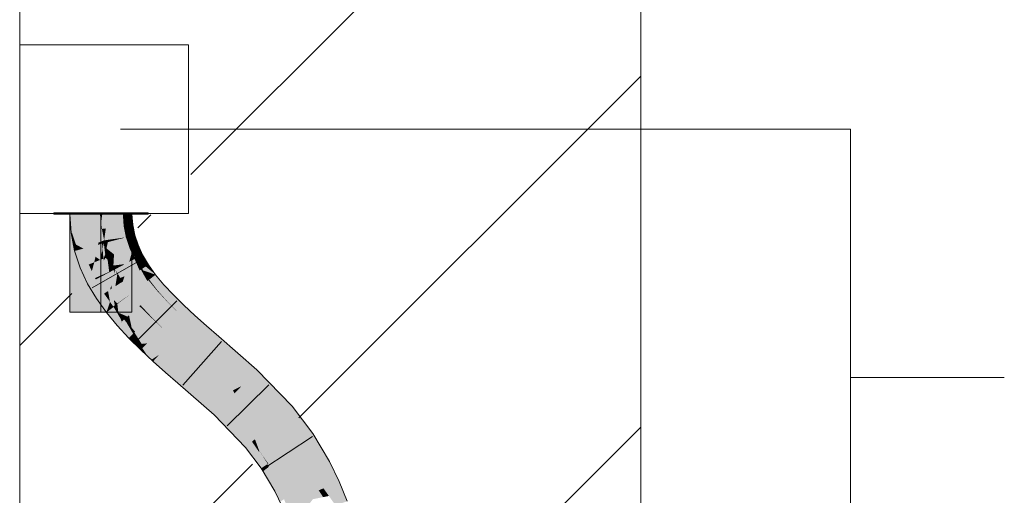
# Model space of a CAD drawing. Extents: x -620 to 300, y 62 to 1107.
# Tile 236 of 256: x 255.06 to 259.03, y 774.76 to 776.68. Entities that reach past the tile are written whole.
import ezdxf
from ezdxf.lldxf.tags import DXFTag

# ---------------------------------------------------------------- set-up
doc = ezdxf.new("R2010")
doc.units = 0
doc.layers.get('0').update_dxf_attribs({"lineweight": 35})
for name, color, linetype, lineweight, true_color in [('E_Betonbaudose', 1, 'Continuous', 13, 0xff0000), ('E_Detail_Wandschraffur', 7, 'Continuous', 5, 0xc0c0c0), ('E_Leerrohr 25-A06G9G0X8I', 7, 'Continuous', 9, 0xff8000), ('E_Leerrohr 25-Shading', 7, 'Continuous', 9, 0xff8000)]:
    doc.layers.add(name, color=color, linetype=linetype, lineweight=lineweight, true_color=true_color)
doc.layers.add('E_Detail_Linie_Text_Bem', color=7, linetype='Continuous', lineweight=13)
tags = doc.linetypes.add('fein_strichliert', pattern=[4, 1, -2, 1]).pattern_tags.tags
tags[8:9] = [DXFTag(74, 4), DXFTag(75, 0), DXFTag(340, '0'), DXFTag(46, 0.0), DXFTag(50, 0.0), DXFTag(44, 0.0), DXFTag(45, 0.0)]
tags[6:7] = [DXFTag(74, 4), DXFTag(75, 0), DXFTag(340, '0'), DXFTag(46, 0.0), DXFTag(50, 0.0), DXFTag(44, 0.0), DXFTag(45, 0.0)]
tags[4:5] = [DXFTag(74, 4), DXFTag(75, 0), DXFTag(340, '0'), DXFTag(46, 0.0), DXFTag(50, 0.0), DXFTag(44, 0.0), DXFTag(45, 0.0)]
tags = doc.linetypes.add('STRICHPUNKT2-A06G9G0Y8I', pattern=[12.7, 6.35, -3.175, 0, -3.175]).pattern_tags.tags
tags[10:11] = [DXFTag(74, 4), DXFTag(75, 0), DXFTag(340, '0'), DXFTag(46, 0.0), DXFTag(50, 0.0), DXFTag(44, 0.0), DXFTag(45, 0.0)]
tags[8:9] = [DXFTag(74, 4), DXFTag(75, 0), DXFTag(340, '0'), DXFTag(46, 0.0), DXFTag(50, 0.0), DXFTag(44, 0.0), DXFTag(45, 0.0)]
tags[6:7] = [DXFTag(74, 4), DXFTag(75, 0), DXFTag(340, '0'), DXFTag(46, 0.0), DXFTag(50, 0.0), DXFTag(44, 0.0), DXFTag(45, 0.0)]
tags[4:5] = [DXFTag(74, 4), DXFTag(75, 0), DXFTag(340, '0'), DXFTag(46, 0.0), DXFTag(50, 0.0), DXFTag(44, 0.0), DXFTag(45, 0.0)]

# ---------------------------------------------------------------- blocks, each defined once
blk = doc.blocks.new('Shading-A06G9FMN8I', base_point=(255.3952, 758.4784))
at = {"layer": 'E_Leerrohr 25-Shading', "color": 31, "true_color": 0xecb67f}
for points in [[(255.2619, 775.8984), (255.1994, 775.8984), (255.2622, 775.8924), (255.1994, 775.8924)], [(255.2984, 775.8984), (255.2619, 775.8984), (255.2983, 775.8924), (255.2622, 775.8924)], [(255.2644, 775.8924), (255.3894, 775.8527), (255.3871, 775.8924)], [(255.3894, 775.8527), (255.2644, 775.8924), (255.3894, 775.6205), (255.2644, 775.767)], [(255.2983, 775.8924), (255.3894, 775.8924), (255.2984, 775.8984), (255.3894, 775.8984)], [(255.3894, 775.8527), (255.3894, 775.8924), (255.3871, 775.8924)], [(255.4006, 775.8984), (255.3894, 775.8984), (255.4006, 775.8924), (255.3894, 775.8924)], [(255.3959, 775.8924), (255.3894, 775.4984), (255.3959, 775.4984)], [(255.3959, 775.8924), (255.3948, 775.8924), (255.3894, 775.4984), (255.3894, 775.8527)], [(255.3948, 775.8924), (255.3894, 775.8924), (255.3894, 775.8527)], [(255.3959, 775.4984), (255.5144, 775.4984), (255.3959, 775.8924), (255.5144, 775.8924)], [(255.427, 775.8984), (255.4006, 775.8984), (255.4271, 775.8924), (255.4006, 775.8924)], [(255.427, 775.8984), (255.4271, 775.8924), (255.4284, 775.8984), (255.4284, 775.8924)], [(255.5006, 775.8984), (255.4284, 775.8984), (255.5003, 775.8924), (255.4284, 775.8924)], [(255.5044, 775.8924), (255.5052, 775.8984), (255.5003, 775.8924), (255.5006, 775.8984)], [(255.5117, 775.8924), (255.513, 775.8984), (255.5044, 775.8924), (255.5052, 775.8984)], [(255.5211, 775.8924), (255.5228, 775.8984), (255.5117, 775.8924), (255.513, 775.8984)], [(255.5334, 775.8984), (255.5228, 775.8984), (255.5314, 775.8924), (255.5211, 775.8924)], [(255.5314, 775.8924), (255.5794, 775.8924), (255.5334, 775.8984), (255.5794, 775.8984)], [(255.2644, 775.767), (255.2644, 775.4984), (255.3894, 775.6205), (255.3894, 775.4984)]]:
    blk.add_solid(points, dxfattribs=at)
at = {"layer": 'E_Leerrohr 25-Shading', "color": 43, "true_color": 0xd7ab7f}
for points in [[(255.2644, 775.8924), (255.2693, 775.817), (255.2728, 775.8174)], [(255.3056, 775.8217), (255.301, 775.8924), (255.2728, 775.8174), (255.2644, 775.8924)], [(255.479, 775.8924), (255.4778, 775.8924), (255.4809, 775.8447)], [(255.4821, 775.8448), (255.4814, 775.8924), (255.4809, 775.8447), (255.479, 775.8924)], [(255.4842, 775.8451), (255.4845, 775.8924), (255.4821, 775.8448), (255.4814, 775.8924)], [(255.4869, 775.8455), (255.4881, 775.8924), (255.4842, 775.8451), (255.4845, 775.8924)], [(255.5101, 775.8485), (255.5051, 775.8924), (255.4869, 775.8455), (255.4881, 775.8924)], [(255.5172, 775.8494), (255.5144, 775.8924), (255.5101, 775.8485), (255.5051, 775.8924)], [(255.2774, 775.7762), (255.2891, 775.77), (255.2693, 775.817), (255.2728, 775.8174)], [(255.2891, 775.77), (255.3191, 775.7541), (255.2728, 775.8174), (255.3056, 775.8217)], [(255.4821, 775.8448), (255.4809, 775.8447), (255.4899, 775.7996)], [(255.491, 775.7996), (255.4842, 775.8451), (255.4899, 775.7996), (255.4821, 775.8448)], [(255.4929, 775.8001), (255.4869, 775.8455), (255.491, 775.7996), (255.4842, 775.8451)], [(255.524, 775.8083), (255.5101, 775.8485), (255.4929, 775.8001), (255.4869, 775.8455)], [(255.5254, 775.8087), (255.5172, 775.8494), (255.524, 775.8083), (255.5101, 775.8485)], [(255.2774, 775.7762), (255.2837, 775.7447), (255.2879, 775.7458)], [(255.2879, 775.7458), (255.2966, 775.7481), (255.2774, 775.7762), (255.2891, 775.77)], [(255.491, 775.7996), (255.4899, 775.7996), (255.49, 775.7993)], [(255.491, 775.7996), (255.49, 775.7993), (255.4914, 775.7985)], [(255.4914, 775.7985), (255.49, 775.7993), (255.4932, 775.7926), (255.491, 775.7963)], [(255.4929, 775.8001), (255.491, 775.7996), (255.4937, 775.797), (255.4914, 775.7985)], [(255.491, 775.7963), (255.5047, 775.7553), (255.4932, 775.7926)], [(255.4914, 775.7985), (255.4932, 775.7926), (255.4937, 775.797), (255.4967, 775.7866)], [(255.4937, 775.797), (255.524, 775.8083), (255.4929, 775.8001)], [(255.4932, 775.7926), (255.5047, 775.7553), (255.4967, 775.7866), (255.5056, 775.7557)], [(255.4937, 775.797), (255.5387, 775.7689), (255.524, 775.8083), (255.5274, 775.8025)], [(255.4937, 775.797), (255.4967, 775.7866), (255.5387, 775.7689), (255.5132, 775.7587)], [(255.4967, 775.7866), (255.5056, 775.7557), (255.5132, 775.7587)], [(255.5274, 775.8025), (255.5254, 775.8087), (255.524, 775.8083)], [(255.2879, 775.7458), (255.2837, 775.7447), (255.3245, 775.6837), (255.3064, 775.6765)], [(255.3245, 775.6837), (255.3326, 775.687), (255.2879, 775.7458), (255.2966, 775.7481)], [(255.2966, 775.7481), (255.3191, 775.7541), (255.2891, 775.77)], [(255.3326, 775.687), (255.3404, 775.69), (255.2966, 775.7481), (255.3191, 775.7541)], [(255.5134, 775.7365), (255.505, 775.7555), (255.5047, 775.7553)], [(255.5056, 775.7557), (255.505, 775.7555), (255.5063, 775.754)], [(255.5134, 775.7365), (255.5143, 775.7358), (255.505, 775.7555), (255.5063, 775.754)], [(255.5056, 775.7557), (255.5368, 775.7184), (255.5132, 775.7587), (255.5443, 775.7224)], [(255.5368, 775.7184), (255.5056, 775.7557), (255.5063, 775.754)], [(255.5143, 775.7358), (255.5368, 775.7184), (255.5063, 775.754)], [(255.5443, 775.7224), (255.5572, 775.7292), (255.5132, 775.7587), (255.5387, 775.7689)], [(255.5143, 775.7358), (255.5134, 775.7365), (255.5147, 775.735)], [(255.5154, 775.7342), (255.5134, 775.7365), (255.5199, 775.7227)], [(255.5314, 775.7156), (255.5368, 775.7184), (255.5147, 775.735), (255.5143, 775.7358)], [(255.5248, 775.7121), (255.5154, 775.7342), (255.5199, 775.7227)], [(255.5248, 775.7121), (255.5301, 775.7149), (255.5154, 775.7342), (255.5287, 775.7187)], [(255.5248, 775.7121), (255.5502, 775.6693), (255.5284, 775.714), (255.5463, 775.6807)], [(255.5463, 775.6807), (255.5431, 775.6902), (255.5284, 775.714), (255.5301, 775.7149)], [(255.5301, 775.7149), (255.5314, 775.7156), (255.5287, 775.7187)], [(255.5431, 775.6902), (255.5358, 775.7117), (255.5301, 775.7149), (255.5314, 775.7156)], [(255.5747, 775.6852), (255.5368, 775.7184), (255.5697, 775.682), (255.5314, 775.7156)], [(255.5697, 775.682), (255.5358, 775.7117), (255.5557, 775.6728)], [(255.5557, 775.6728), (255.5358, 775.7117), (255.5531, 775.6711), (255.5431, 775.6902)], [(255.5747, 775.6852), (255.5443, 775.7224), (255.5368, 775.7184)], [(255.5794, 775.6918), (255.5572, 775.7292), (255.5443, 775.7224)], [(255.5747, 775.6852), (255.5809, 775.6892), (255.5443, 775.7224), (255.5794, 775.6918)], [(255.3684, 775.6296), (255.3658, 775.6353), (255.3064, 775.6765), (255.3245, 775.6837)], [(255.3684, 775.6296), (255.3064, 775.6765), (255.336, 775.6125)], [(255.3658, 775.6353), (255.3404, 775.69), (255.3245, 775.6837)], [(255.5531, 775.6711), (255.5431, 775.6902), (255.5519, 775.6703), (255.5463, 775.6807)], [(255.5463, 775.6807), (255.5502, 775.6693), (255.5519, 775.6703)], [(255.5519, 775.6703), (255.5502, 775.6693), (255.5533, 775.6682)], [(255.5514, 775.6688), (255.5502, 775.6693), (255.5806, 775.6266)], [(255.5811, 775.627), (255.5533, 775.6682), (255.5806, 775.6266), (255.5514, 775.6688)], [(255.5556, 775.6674), (255.5531, 775.6711), (255.5533, 775.6682), (255.5519, 775.6703)], [(255.5602, 775.6658), (255.5557, 775.6728), (255.5556, 775.6674), (255.5531, 775.6711)], [(255.5556, 775.6674), (255.5533, 775.6682), (255.5819, 775.6277), (255.5811, 775.627)], [(255.5819, 775.6277), (255.5838, 775.6292), (255.5556, 775.6674), (255.5602, 775.6658)], [(255.5697, 775.682), (255.5557, 775.6728), (255.6096, 775.6489), (255.5602, 775.6658)], [(255.5838, 775.6292), (255.6096, 775.6489), (255.5602, 775.6658)], [(255.6018, 775.6599), (255.5924, 775.673), (255.5697, 775.682), (255.5747, 775.6852)], [(255.5697, 775.682), (255.6096, 775.6489), (255.6018, 775.6599)], [(255.5924, 775.673), (255.5809, 775.6892), (255.5747, 775.6852)], [(255.3684, 775.6296), (255.336, 775.6125), (255.4021, 775.5728), (255.3714, 775.5527)], [(255.5811, 775.627), (255.5806, 775.6266), (255.6156, 775.5842)], [(255.616, 775.5846), (255.5819, 775.6277), (255.6156, 775.5842), (255.5811, 775.627)], [(255.6173, 775.5858), (255.5838, 775.6292), (255.616, 775.5846), (255.5819, 775.6277)], [(255.6432, 775.6083), (255.6096, 775.6489), (255.6173, 775.5858), (255.5838, 775.6292)], [(255.6173, 775.5858), (255.6156, 775.5842), (255.6554, 775.5427), (255.6546, 775.542)], [(255.681, 775.5674), (255.6432, 775.6083), (255.6554, 775.5427), (255.6173, 775.5858)], [(255.426, 775.5392), (255.4021, 775.5728), (255.4113, 775.4967), (255.3714, 775.5527)], [(255.426, 775.5392), (255.4113, 775.4967), (255.4368, 775.5162)], [(255.4404, 775.519), (255.426, 775.5392), (255.4368, 775.5162)], [(255.6554, 775.5427), (255.6546, 775.542), (255.6975, 775.5), (255.6972, 775.4998)], [(255.7226, 775.5262), (255.681, 775.5674), (255.6975, 775.5), (255.6554, 775.5427)], [(255.4368, 775.5162), (255.4113, 775.4967), (255.469, 775.4562), (255.4549, 775.4438)], [(255.4721, 775.4589), (255.4401, 775.5187), (255.469, 775.4562), (255.4368, 775.5162)], [(255.4721, 775.4589), (255.4404, 775.519), (255.4401, 775.5187)], [(255.4404, 775.519), (255.4686, 775.4717), (255.4484, 775.5092)], [(255.4404, 775.519), (255.4721, 775.4589), (255.4686, 775.4717), (255.473, 775.4597)], [(255.4686, 775.4717), (255.4596, 775.4957), (255.4484, 775.5092)], [(255.473, 775.4597), (255.4825, 775.468), (255.4596, 775.4957)], [(255.7226, 775.5262), (255.6972, 775.4998), (255.7673, 775.4846), (255.7427, 775.4575)], [(255.469, 775.4562), (255.4549, 775.4438), (255.5042, 775.3967), (255.5012, 775.3937)], [(255.5072, 775.3995), (255.4721, 775.4589), (255.5042, 775.3967), (255.469, 775.4562)], [(255.4721, 775.4589), (255.476, 775.4523), (255.473, 775.4597)], [(255.476, 775.4523), (255.5072, 775.3995), (255.473, 775.4597), (255.4825, 775.468)], [(255.4825, 775.468), (255.5072, 775.3995), (255.491, 775.4587), (255.5191, 775.4111)], [(255.5191, 775.4111), (255.5221, 775.4139), (255.491, 775.4587), (255.504, 775.4446)], [(255.7673, 775.4846), (255.7427, 775.4575), (255.8146, 775.4426), (255.7904, 775.4151)], [(255.504, 775.4446), (255.5221, 775.4139), (255.5134, 775.4344), (255.5243, 775.416)], [(255.5243, 775.416), (255.5275, 775.4192), (255.5134, 775.4344)], [(255.5221, 775.4139), (255.5501, 775.3699), (255.5243, 775.416), (255.5534, 775.3702)], [(255.5534, 775.3702), (255.5748, 775.3722), (255.5243, 775.416), (255.5275, 775.4192)], [(255.8146, 775.4426), (255.7904, 775.4151), (255.8643, 775.3994), (255.8402, 775.3719)], [(255.5042, 775.3967), (255.5012, 775.3937), (255.5144, 775.3807)], [(255.5274, 775.3677), (255.5072, 775.3995), (255.5144, 775.3807), (255.5042, 775.3967)], [(255.5072, 775.3995), (255.5274, 775.3677), (255.5191, 775.4111), (255.5456, 775.3694)], [(255.5456, 775.3694), (255.5501, 775.3699), (255.5191, 775.4111), (255.5221, 775.4139)], [(255.8643, 775.3994), (255.8402, 775.3719), (256.0169, 775.2651), (255.9917, 775.2385)], [(255.5274, 775.3677), (255.5495, 775.3458), (255.5456, 775.3694), (255.5562, 775.3527)], [(255.5562, 775.3527), (255.5591, 775.3558), (255.5456, 775.3694), (255.5501, 775.3699)], [(255.5562, 775.3527), (255.5495, 775.3458), (255.5794, 775.3181)], [(255.5501, 775.3699), (255.5591, 775.3558), (255.5534, 775.3702), (255.5611, 775.358)], [(255.5611, 775.358), (255.5748, 775.3722), (255.5534, 775.3702)], [(255.5924, 775.3059), (255.5591, 775.3558), (255.5794, 775.3181), (255.5562, 775.3527)], [(255.5924, 775.3059), (255.5949, 775.3075), (255.5591, 775.3558), (255.5611, 775.358)], [(255.5949, 775.3075), (255.6238, 775.3267), (255.5611, 775.358), (255.5748, 775.3722)], [(255.5992, 775.2996), (255.5997, 775.3002), (255.5924, 775.3059), (255.5949, 775.3075)], [(255.5997, 775.3002), (255.6238, 775.3267), (255.5949, 775.3075)], [(255.5997, 775.3002), (255.5992, 775.2996), (255.6018, 775.2973)], [(255.6738, 775.2823), (255.6238, 775.3267), (255.6018, 775.2973), (255.5997, 775.3002)], [(255.6738, 775.2823), (255.6018, 775.2973), (255.6496, 775.2548)], [(255.6738, 775.2823), (255.6496, 775.2548), (255.7236, 775.239), (255.6995, 775.2115)], [(256.1593, 775.1189), (256.0169, 775.2651), (256.0068, 775.223), (255.9917, 775.2385)], [(255.7236, 775.239), (255.6995, 775.2115), (255.87, 775.1103), (255.8448, 775.0837)], [(256.1593, 775.1189), (256.0068, 775.223), (256.1492, 775.1099)], [(256.0068, 775.223), (256.1319, 775.0946), (256.1492, 775.1099)], [(255.8889, 775.0909), (255.87, 775.1103), (255.972, 774.9534), (255.8448, 775.0837)], [(256.2425, 775.0088), (256.2341, 775.02), (256.1319, 775.0946), (256.1492, 775.1099)], [(256.2341, 775.02), (256.1593, 775.1189), (256.1492, 775.1099)], [(255.8889, 775.0909), (255.972, 774.9534), (255.9977, 774.9761)], [(255.9994, 774.9776), (255.8889, 775.0909), (255.9977, 774.9761)], [(256.2425, 775.0088), (256.1319, 775.0946), (256.2121, 774.9884)], [(256.2425, 775.0088), (256.2121, 774.9884), (256.3091, 774.8969), (256.277, 774.8793)], [(256.035, 774.8694), (256.0265, 774.9342), (255.972, 774.9534), (255.9977, 774.9761)], [(255.9977, 774.9761), (256.0265, 774.9342), (255.9994, 774.9776), (256.0257, 774.9407)], [(256.0257, 774.9407), (256.0253, 774.9431), (255.9994, 774.9776)], [(256.0363, 774.9257), (256.0253, 774.9431), (256.0257, 774.9407)], [(256.063, 774.8882), (256.0654, 774.8898), (256.0363, 774.9258), (256.0253, 774.9431)], [(256.0597, 774.886), (256.0609, 774.8868), (256.0257, 774.9407), (256.0363, 774.9257)], [(256.0597, 774.886), (256.0257, 774.9407), (256.0265, 774.9342)], [(256.0265, 774.9342), (256.035, 774.8694), (256.0597, 774.886)], [(256.0609, 774.8868), (256.063, 774.8882), (256.0363, 774.9258)], [(256.0653, 774.8751), (256.0597, 774.886), (256.0423, 774.857), (256.035, 774.8694)], [(256.1101, 774.7877), (256.0653, 774.8751), (256.09, 774.7766), (256.0423, 774.857)], [(256.1108, 774.788), (256.0609, 774.8868), (256.1101, 774.7877), (256.0597, 774.886)], [(256.1108, 774.788), (256.1148, 774.7903), (256.0609, 774.8868), (256.063, 774.8882)], [(256.063, 774.8882), (256.1148, 774.7903), (256.0653, 774.8898), (256.1198, 774.793)], [(256.1198, 774.793), (256.122, 774.7943), (256.0653, 774.8898), (256.0654, 774.8898)], [(256.3091, 774.8969), (256.277, 774.8793), (256.3481, 774.8165), (256.3146, 774.8016)], [(256.1267, 774.7449), (256.1101, 774.7877), (256.1105, 774.7339), (256.09, 774.7766)], [(256.1377, 774.7231), (256.1108, 774.788), (256.1355, 774.7221), (256.1101, 774.7877)], [(256.1377, 774.7231), (256.1413, 774.7247), (256.1108, 774.788), (256.1148, 774.7903)], [(256.1148, 774.7903), (256.1413, 774.7247), (256.1198, 774.793), (256.1481, 774.7277)], [(256.1198, 774.793), (256.1481, 774.7277), (256.122, 774.7943), (256.1519, 774.7294)], [(256.1519, 774.7294), (256.153, 774.7299), (256.122, 774.7943)], [(256.3481, 774.8165), (256.3146, 774.8016), (256.3806, 774.7365), (256.3463, 774.7237)]]:
    blk.add_solid(points, dxfattribs=at)
at = {"layer": 'E_Leerrohr 25-Shading', "color": 31, "true_color": 0xfabd7f}
for points in [[(255.3056, 775.8217), (255.3854, 775.8924), (255.301, 775.8924)], [(255.3854, 775.8924), (255.3056, 775.8217), (255.3883, 775.8704), (255.3866, 775.8323)], [(255.3854, 775.8924), (255.39, 775.8576), (255.3894, 775.8924)], [(255.39, 775.8576), (255.3933, 775.8332), (255.3894, 775.8924)], [(255.3986, 775.8924), (255.3894, 775.8924), (255.3997, 775.834), (255.3933, 775.8332)], [(255.3997, 775.834), (255.409, 775.8353), (255.3986, 775.8924), (255.4117, 775.8924)], [(255.4277, 775.8924), (255.4117, 775.8924), (255.4251, 775.8373), (255.409, 775.8353)], [(255.4437, 775.8924), (255.4277, 775.8924), (255.4446, 775.8399), (255.4251, 775.8373)], [(255.4446, 775.8399), (255.4809, 775.8447), (255.4437, 775.8924), (255.4778, 775.8924)], [(255.3866, 775.8323), (255.3905, 775.8328), (255.3883, 775.8704), (255.39, 775.8576)], [(255.3905, 775.8328), (255.3933, 775.8332), (255.39, 775.8576)], [(255.3056, 775.8217), (255.3191, 775.7541), (255.3866, 775.8323), (255.3791, 775.778)], [(255.3791, 775.778), (255.3934, 775.7836), (255.3866, 775.8323), (255.3905, 775.8328)], [(255.3934, 775.7836), (255.4024, 775.7872), (255.3905, 775.8328), (255.3933, 775.8332)], [(255.3997, 775.834), (255.3933, 775.8332), (255.4024, 775.7872)], [(255.4024, 775.7872), (255.409, 775.8353), (255.3997, 775.834)], [(255.4251, 775.8373), (255.409, 775.8353), (255.4185, 775.7894), (255.4024, 775.7872)], [(255.4446, 775.8399), (255.4251, 775.8373), (255.4441, 775.793), (255.4185, 775.7894)], [(255.4441, 775.793), (255.49, 775.7993), (255.4446, 775.8399), (255.4809, 775.8447)], [(255.3791, 775.778), (255.3191, 775.7541), (255.378, 775.7697)], [(255.3675, 775.7211), (255.3863, 775.7083), (255.3939, 775.7739), (255.3959, 775.7527)], [(255.3675, 775.7211), (255.3939, 775.7739), (255.378, 775.7697)], [(255.3939, 775.7739), (255.3934, 775.7836), (255.378, 775.7697), (255.3791, 775.778)], [(255.4009, 775.7758), (255.4024, 775.7872), (255.3939, 775.7739), (255.3934, 775.7836)], [(255.3959, 775.7527), (255.4009, 775.7758), (255.3939, 775.7739)], [(255.4067, 775.7314), (255.4009, 775.7758), (255.3996, 775.7136), (255.3959, 775.7527)], [(255.4009, 775.7758), (255.4031, 775.7763), (255.4024, 775.7872)], [(255.4031, 775.7763), (255.4009, 775.7758), (255.4071, 775.7332), (255.4067, 775.7314)], [(255.4024, 775.7872), (255.4045, 775.7767), (255.4185, 775.7894), (255.4173, 775.7801)], [(255.4031, 775.7763), (255.4045, 775.7767), (255.4024, 775.7872)], [(255.4031, 775.7763), (255.4118, 775.7549), (255.4045, 775.7767)], [(255.4118, 775.7549), (255.4031, 775.7763), (255.4071, 775.7332)], [(255.4173, 775.7801), (255.4045, 775.7767), (255.4118, 775.7549)], [(255.4421, 775.7305), (255.4441, 775.7872), (255.4118, 775.7549), (255.4173, 775.7801)], [(255.4173, 775.7801), (255.4441, 775.7872), (255.4185, 775.7894), (255.4441, 775.793)], [(255.5047, 775.7553), (255.49, 775.7993), (255.4421, 775.7305), (255.4441, 775.7872)], [(255.4441, 775.7872), (255.49, 775.7993), (255.4441, 775.793)], [(255.3191, 775.7541), (255.3675, 775.7211), (255.378, 775.7697)], [(255.3404, 775.69), (255.3627, 775.6989), (255.3191, 775.7541), (255.3675, 775.7211)], [(255.3959, 775.7527), (255.3863, 775.7083), (255.3996, 775.7136)], [(255.4067, 775.7314), (255.4086, 775.7172), (255.4071, 775.7332)], [(255.4118, 775.7549), (255.4071, 775.7332), (255.4151, 775.7197), (255.4086, 775.7172)], [(255.4421, 775.7305), (255.4118, 775.7549), (255.4225, 775.7227)], [(255.4151, 775.7197), (255.4225, 775.7227), (255.4118, 775.7549)], [(255.4858, 775.6915), (255.5036, 775.7549), (255.4396, 775.6859), (255.4421, 775.7305)], [(255.4858, 775.6915), (255.5047, 775.7553), (255.5036, 775.7549)], [(255.4858, 775.6915), (255.5034, 775.7008), (255.5047, 775.7553), (255.5134, 775.7365)], [(255.5134, 775.7365), (255.507, 775.7138), (255.5199, 775.7227)], [(255.3627, 775.6989), (255.3404, 775.69), (255.3528, 775.6634)], [(255.3658, 775.6353), (255.3863, 775.7083), (255.3528, 775.6634), (255.3627, 775.6989)], [(255.3627, 775.6989), (255.3863, 775.7083), (255.3675, 775.7211)], [(255.3863, 775.7083), (255.3658, 775.6353), (255.3996, 775.7136), (255.4072, 775.6535)], [(255.4067, 775.7314), (255.3996, 775.7136), (255.4032, 775.715)], [(255.3996, 775.7136), (255.4006, 775.7057), (255.4032, 775.715)], [(255.4006, 775.7057), (255.4072, 775.6535), (255.4086, 775.7172), (255.4162, 775.6575)], [(255.4006, 775.7057), (255.4086, 775.7172), (255.4032, 775.715)], [(255.4086, 775.7172), (255.4067, 775.7314), (255.4032, 775.715)], [(255.4151, 775.7197), (255.4086, 775.7172), (255.4164, 775.7093)], [(255.4164, 775.7093), (255.4086, 775.7172), (255.4227, 775.6603), (255.4162, 775.6575)], [(255.4225, 775.7227), (255.4151, 775.7197), (255.4396, 775.6859), (255.4164, 775.7093)], [(255.4396, 775.6859), (255.4164, 775.7093), (255.4411, 775.6685), (255.4227, 775.6603)], [(255.4421, 775.7305), (255.4225, 775.7227), (255.4396, 775.6859)], [(255.4674, 775.6357), (255.4842, 775.6425), (255.4858, 775.6915), (255.5034, 775.7008)], [(255.5034, 775.7008), (255.4842, 775.6425), (255.5248, 775.7121), (255.5447, 775.667)], [(255.507, 775.7138), (255.5034, 775.7008), (255.5199, 775.7227), (255.5248, 775.7121)], [(255.5447, 775.667), (255.5502, 775.6693), (255.5248, 775.7121)], [(255.3658, 775.6353), (255.3684, 775.6296), (255.4072, 775.6535), (255.4076, 775.6503)], [(255.4076, 775.6503), (255.4165, 775.655), (255.4072, 775.6535), (255.4162, 775.6575)], [(255.4268, 775.5889), (255.4165, 775.655), (255.4181, 775.5831), (255.4076, 775.6503)], [(255.4227, 775.6603), (255.4162, 775.6575), (255.4229, 775.6584), (255.4165, 775.655)], [(255.4229, 775.6584), (255.4165, 775.655), (255.431, 775.6063), (255.4268, 775.5889)], [(255.4411, 775.6685), (255.4227, 775.6603), (255.4411, 775.668), (255.4229, 775.6584)], [(255.4411, 775.668), (255.4229, 775.6584), (255.4425, 775.6539), (255.431, 775.6063)], [(255.4476, 775.6024), (255.4425, 775.6539), (255.4331, 775.593), (255.431, 775.6063)], [(255.4858, 775.6915), (255.4396, 775.6859), (255.4466, 775.6708)], [(255.4411, 775.6685), (255.4466, 775.6708), (255.4396, 775.6859)], [(255.4425, 775.6539), (255.4466, 775.6708), (255.4411, 775.668)], [(255.4411, 775.668), (255.4466, 775.6708), (255.4411, 775.6685)], [(255.4554, 775.6509), (255.4466, 775.6708), (255.4476, 775.6024), (255.4425, 775.6539)], [(255.4858, 775.6915), (255.4466, 775.6708), (255.4674, 775.6357)], [(255.4544, 775.6578), (255.4466, 775.6708), (255.4554, 775.6509)], [(255.4674, 775.6357), (255.4544, 775.6578), (255.4703, 775.6172), (255.4554, 775.6509)], [(255.5451, 775.666), (255.4761, 775.621), (255.5663, 775.6157), (255.5105, 775.5728)], [(255.4842, 775.6425), (255.4774, 775.6218), (255.5447, 775.667), (255.5451, 775.666)], [(255.5451, 775.666), (255.5502, 775.6693), (255.5447, 775.667)], [(255.5663, 775.6157), (255.5763, 775.6234), (255.5451, 775.666), (255.5502, 775.6693)], [(255.5763, 775.6234), (255.5806, 775.6266), (255.5502, 775.6693)], [(255.4076, 775.6503), (255.3684, 775.6296), (255.4181, 775.5831), (255.4021, 775.5728)], [(255.4554, 775.6509), (255.4476, 775.6024), (255.4616, 775.6115)], [(255.4703, 775.6172), (255.4554, 775.6509), (255.4616, 775.6115)], [(255.4734, 775.5458), (255.482, 775.5521), (255.4616, 775.6115), (255.4703, 775.6172)], [(255.4761, 775.621), (255.4774, 775.6218), (255.4674, 775.6357), (255.4842, 775.6425)], [(255.4703, 775.6172), (255.4761, 775.621), (255.4674, 775.6357)], [(255.4703, 775.6172), (255.4768, 775.6201), (255.4761, 775.621)], [(255.4703, 775.6172), (255.482, 775.5521), (255.4768, 775.6201), (255.4882, 775.5566)], [(255.4882, 775.5566), (255.5105, 775.5728), (255.4768, 775.6201)], [(255.5663, 775.6157), (255.5105, 775.5728), (255.5885, 775.5606), (255.549, 775.5261)], [(255.5885, 775.5606), (255.6036, 775.5738), (255.5663, 775.6157), (255.5763, 775.6234)], [(255.6036, 775.5738), (255.6156, 775.5842), (255.5763, 775.6234), (255.5806, 775.6266)], [(255.4181, 775.5831), (255.4021, 775.5728), (255.426, 775.5392)], [(255.439, 775.5209), (255.4268, 775.5889), (255.426, 775.5392), (255.4181, 775.5831)], [(255.431, 775.6063), (255.4268, 775.5889), (255.4331, 775.593)], [(255.4331, 775.593), (255.4268, 775.5889), (255.4452, 775.5254), (255.439, 775.5209)], [(255.4552, 775.5327), (255.4476, 775.6024), (255.4414, 775.5467), (255.4331, 775.593)], [(255.4476, 775.6024), (255.4552, 775.5327), (255.4616, 775.6115), (255.4734, 775.5458)], [(255.6546, 775.542), (255.6156, 775.5842), (255.612, 775.5007), (255.5885, 775.5606)], [(255.4414, 775.5467), (255.4452, 775.5254), (255.4479, 775.5273)], [(255.4552, 775.5327), (255.4414, 775.5467), (255.4479, 775.5273)], [(255.4552, 775.5327), (255.4555, 775.5306), (255.4734, 775.5458), (255.4736, 775.5445)], [(255.4596, 775.4957), (255.4856, 775.4847), (255.4555, 775.5306), (255.4736, 775.5445)], [(255.4736, 775.5445), (255.4822, 775.5511), (255.4734, 775.5458), (255.482, 775.5521)], [(255.4856, 775.4847), (255.4964, 775.4801), (255.4736, 775.5445), (255.4822, 775.5511)], [(255.482, 775.5521), (255.4822, 775.5511), (255.4882, 775.5566), (255.4884, 775.5558)], [(255.4964, 775.4801), (255.5024, 775.4854), (255.4822, 775.5511), (255.4884, 775.5558)], [(255.4884, 775.5558), (255.5105, 775.5728), (255.4882, 775.5566)], [(255.5024, 775.4854), (255.549, 775.5261), (255.4884, 775.5558), (255.5105, 775.5728)], [(255.5885, 775.5606), (255.549, 775.5261), (255.612, 775.5007), (255.5911, 775.4806)], [(255.6546, 775.542), (255.5911, 775.4806), (255.6972, 775.4998), (255.636, 775.436)], [(255.4452, 775.5254), (255.439, 775.5209), (255.4457, 775.523), (255.4404, 775.519)], [(255.4457, 775.523), (255.4404, 775.519), (255.4484, 775.5092)], [(255.4479, 775.5273), (255.4452, 775.5254), (255.4486, 775.5253), (255.4457, 775.523)], [(255.4484, 775.5092), (255.4596, 775.4957), (255.4457, 775.523), (255.4486, 775.5253)], [(255.4555, 775.5306), (255.4552, 775.5327), (255.4486, 775.5253), (255.4479, 775.5273)], [(255.4596, 775.4957), (255.4555, 775.5306), (255.4486, 775.5253)], [(255.4825, 775.468), (255.4879, 775.4727), (255.4596, 775.4957), (255.4856, 775.4847)], [(255.5024, 775.4854), (255.5106, 775.4473), (255.5445, 775.5222), (255.5883, 775.4794)], [(255.5883, 775.4794), (255.5911, 775.4806), (255.5445, 775.5222), (255.549, 775.5261)], [(255.6972, 775.4998), (255.636, 775.436), (255.7427, 775.4575), (255.6833, 775.3921)], [(255.4879, 775.4727), (255.4825, 775.468), (255.491, 775.4587)], [(255.4879, 775.4727), (255.4964, 775.4801), (255.4856, 775.4847)], [(255.504, 775.4446), (255.4964, 775.4801), (255.491, 775.4587), (255.4879, 775.4727)], [(255.504, 775.4446), (255.5106, 775.4473), (255.4964, 775.4801), (255.5024, 775.4854)], [(255.5134, 775.4344), (255.5883, 775.4794), (255.5106, 775.4473)], [(255.5134, 775.4344), (255.5275, 775.4192), (255.5883, 775.4794), (255.5891, 775.4786)], [(255.5891, 775.4786), (255.5275, 775.4192), (255.6354, 775.4354), (255.5748, 775.3722)], [(255.5891, 775.4786), (255.5911, 775.4806), (255.5883, 775.4794)], [(255.636, 775.436), (255.5911, 775.4806), (255.6354, 775.4354), (255.5891, 775.4786)], [(255.7427, 775.4575), (255.6833, 775.3921), (255.7904, 775.4151), (255.7321, 775.3487)], [(255.5106, 775.4473), (255.504, 775.4446), (255.5134, 775.4344)], [(255.636, 775.436), (255.5748, 775.3722), (255.6833, 775.3921), (255.6238, 775.3267)], [(255.7904, 775.4151), (255.7321, 775.3487), (255.8402, 775.3719), (255.7819, 775.3055)], [(255.6833, 775.3921), (255.6238, 775.3267), (255.7321, 775.3487), (255.6738, 775.2823)], [(255.7321, 775.3487), (255.6738, 775.2823), (255.7819, 775.3055), (255.7236, 775.239)], [(255.9917, 775.2385), (255.8402, 775.3719), (255.9209, 775.1832), (255.7819, 775.3055)], [(255.9209, 775.1832), (255.7819, 775.3055), (255.87, 775.1103), (255.7236, 775.239)], [(255.9917, 775.2385), (255.9209, 775.1832), (255.9552, 775.2001)], [(256.1319, 775.0946), (256.0068, 775.223), (255.9309, 775.1744), (255.9552, 775.2001)], [(256.0068, 775.223), (255.9917, 775.2385), (255.9552, 775.2001)], [(255.9209, 775.1832), (255.87, 775.1103), (255.9271, 775.1705)], [(255.9209, 775.1832), (255.9309, 775.1744), (255.9552, 775.2001)], [(255.9309, 775.1744), (255.9209, 775.1832), (255.9271, 775.1705)], [(255.9271, 775.1705), (255.87, 775.1103), (256.0093, 774.9863), (255.9994, 774.9776)], [(256.0656, 775.0361), (255.9309, 775.1744), (256.0093, 774.9863), (255.9271, 775.1705)], [(256.0712, 775.0411), (256.1319, 775.0946), (255.9309, 775.1744)], [(256.0656, 775.0361), (256.0712, 775.0411), (255.9309, 775.1744)], [(256.2121, 774.9884), (256.1319, 775.0946), (256.1554, 774.9503), (256.0712, 775.0411)], [(256.1387, 774.9391), (256.0656, 775.0361), (256.0253, 774.9431), (256.0093, 774.9863)], [(256.1554, 774.9503), (256.0712, 775.0411), (256.1452, 774.9434), (256.0656, 775.0361)], [(256.0656, 775.0361), (256.1387, 774.9391), (256.1452, 774.9434)], [(256.0093, 774.9863), (255.9994, 774.9776), (256.0253, 774.9431)], [(256.277, 774.8793), (256.2121, 774.9884), (256.234, 774.8557), (256.1554, 774.9503)], [(256.1387, 774.9391), (256.0253, 774.9431), (256.0654, 774.8898)], [(256.1387, 774.9391), (256.0654, 774.8898), (256.1996, 774.8367), (256.122, 774.7943)], [(256.2189, 774.8474), (256.1452, 774.9434), (256.2052, 774.8398), (256.1387, 774.9391)], [(256.1387, 774.9391), (256.1996, 774.8367), (256.2052, 774.8398)], [(256.234, 774.8557), (256.1554, 774.9503), (256.2189, 774.8474), (256.1452, 774.9434)], [(256.3146, 774.8016), (256.277, 774.8793), (256.285, 774.7885), (256.234, 774.8557)], [(256.1996, 774.8367), (256.122, 774.7943), (256.2338, 774.7658), (256.153, 774.7299)], [(256.2052, 774.8398), (256.1996, 774.8367), (256.2469, 774.7715), (256.2338, 774.7658)], [(256.2661, 774.7801), (256.2189, 774.8474), (256.2469, 774.7715), (256.2052, 774.8398)], [(256.285, 774.7885), (256.234, 774.8557), (256.2661, 774.7801), (256.2189, 774.8474)], [(256.2838, 774.7529), (256.307, 774.7576), (256.2661, 774.7801), (256.285, 774.7885)], [(256.3463, 774.7237), (256.3146, 774.8016), (256.3342, 774.7192), (256.285, 774.7885)], [(256.2425, 774.7445), (256.2338, 774.7658), (256.1806, 774.662), (256.153, 774.7299)], [(256.2425, 774.7445), (256.2838, 774.7529), (256.2338, 774.7658), (256.2661, 774.7801)]]:
    blk.add_solid(points, dxfattribs=at)
blk = doc.blocks.new('Referenz-A06G9G138I')
at = {"layer": 'E_Betonbaudose', "linetype": 'Continuous', "ltscale": 0.13}
for p, q in [((255.0624, 775.8948), (255.0624, 776.5748)), ((255.0624, 776.5748), (255.7424, 776.5748)), ((255.7424, 776.5748), (255.7424, 775.8948)), ((255.7424, 775.8948), (255.0624, 775.8948))]:
    blk.add_line(p, q, dxfattribs=at)
at = {"layer": 'E_Detail_Linie_Text_Bem', "linetype": 'Continuous', "ltscale": 0.13}
for p, q in [((257.5624, 798.2348), (257.5624, 758.2348)), ((255.0624, 758.2348), (255.0624, 786.2348))]:
    blk.add_line(p, q, dxfattribs=at)
at = {"layer": 'E_Detail_Linie_Text_Bem', "color": 0, "linetype": 'Continuous', "ltscale": 0.13}
for p, q in [((255.4683, 776.2348), (258.4063, 776.2348)), ((258.4063, 774.2348), (258.4063, 776.2348)), ((258.4063, 775.2348), (259.0257, 775.2348))]:
    blk.add_line(p, q, dxfattribs=at)
at = {"layer": 'E_Detail_Wandschraffur', "linetype": 'fein_strichliert', "ltscale": 0.13}
for p, q in [((255.7516, 776.0524), (257.5624, 777.8632)), ((255.5374, 775.8381), (255.5898, 775.8905)), ((255.0624, 775.3632), (255.2718, 775.5726)), ((256.5001, 773.9724), (257.5624, 775.0348))]:
    blk.add_line(p, q, dxfattribs=at)
at = {"layer": 'E_Detail_Wandschraffur', "linetype": 'ByBlock', "ltscale": 0.13}
for p, q in [((256.1855, 775.0721), (257.5624, 776.449)), ((255.6883, 774.5748), (255.9997, 774.8863))]:
    blk.add_line(p, q, dxfattribs=at)
at = {"layer": 'E_Leerrohr 25-A06G9G0X8I', "linetype": 'Continuous', "ltscale": 0.13}
for p, q in [((255.1994, 775.8984), (255.1994, 775.8924)), ((255.1994, 775.8984), (255.3107, 775.8984)), ((255.1994, 775.8924), (255.3107, 775.8924)), ((255.2644, 775.8924), (255.2644, 775.4984)), ((255.2644, 775.8924), (255.3376, 775.8924)), ((255.2644, 775.8924), (255.5144, 775.8924)), ((255.2644, 775.8924), (255.2693, 775.8169)), ((255.3107, 775.8984), (255.4681, 775.8984)), ((255.3107, 775.8924), (255.4681, 775.8924)), ((255.3376, 775.8924), (255.4411, 775.8924)), ((255.4411, 775.8924), (255.5144, 775.8924)), ((255.4681, 775.8984), (255.5794, 775.8984)), ((255.4681, 775.8924), (255.5794, 775.8924)), ((255.5144, 775.4984), (255.5144, 775.8924)), ((255.5144, 775.8924), (255.5172, 775.8494)), ((255.5794, 775.8924), (255.5794, 775.8984)), ((255.2693, 775.8169), (255.2837, 775.7447)), ((255.5172, 775.8494), (255.5254, 775.8087)), ((255.5254, 775.8087), (255.5387, 775.7689)), ((255.2837, 775.7447), (255.3064, 775.6765)), ((255.5387, 775.7689), (255.5572, 775.7292)), ((255.3541, 775.5966), (255.5585, 775.7124)), ((255.5572, 775.7292), (255.5809, 775.6892)), ((255.3064, 775.6765), (255.336, 775.6126)), ((255.5809, 775.6892), (255.6096, 775.649)), ((255.6096, 775.649), (255.6432, 775.6083)), ((255.336, 775.6126), (255.3714, 775.5527)), ((255.6432, 775.6083), (255.681, 775.5674)), ((255.3714, 775.5527), (255.4114, 775.4967)), ((255.5288, 775.3768), (255.695, 775.543)), ((255.681, 775.5674), (255.7226, 775.5262)), ((255.2644, 775.4984), (255.3376, 775.4984)), ((255.3376, 775.4984), (255.4411, 775.4984)), ((255.4114, 775.4967), (255.4549, 775.4439)), ((255.4411, 775.4984), (255.5144, 775.4984)), ((255.7226, 775.5262), (255.7673, 775.4846)), ((255.7673, 775.4846), (255.8146, 775.4426)), ((255.4549, 775.4439), (255.5012, 775.3937)), ((255.8146, 775.4426), (255.8643, 775.3994)), ((255.5012, 775.3937), (255.5495, 775.3458)), ((255.7193, 775.204), (255.8749, 775.3801)), ((255.8643, 775.3994), (256.0169, 775.2651)), ((255.5495, 775.3458), (255.5992, 775.2996)), ((255.5992, 775.2996), (255.6496, 775.2548)), ((256.0169, 775.2651), (256.1593, 775.1189)), ((255.6496, 775.2548), (255.6995, 775.2115)), ((255.6995, 775.2115), (255.8448, 775.0838)), ((255.8974, 775.0404), (256.0647, 775.2055)), ((256.1593, 775.1189), (256.2425, 775.0088)), ((255.8448, 775.0838), (255.972, 774.9533)), ((256.0446, 774.8679), (256.2404, 774.9978)), ((256.2425, 775.0088), (256.3091, 774.8969)), ((255.972, 774.9533), (256.035, 774.8694)), ((256.035, 774.8694), (256.09, 774.7766)), ((256.3091, 774.8969), (256.3481, 774.8165)), ((256.3481, 774.8165), (256.3806, 774.7365)), ((256.09, 774.7766), (256.1196, 774.715))]:
    blk.add_line(p, q, dxfattribs=at)
at = {"layer": 'E_Leerrohr 25-A06G9G0X8I', "linetype": 'STRICHPUNKT2-A06G9G0Y8I', "lineweight": 5, "ltscale": 0.13}
blk.add_line((255.3894, 775.8924), (255.3894, 775.4984), dxfattribs=at)

msp = doc.modelspace()

# ---------------------------------------------------------------- block references
at = {"color": 8, "lineweight": 25, "ltscale": 0.25, "true_color": 0x808080}
msp.add_blockref('Referenz-A06G9G138I', (0, 0), dxfattribs=at)
msp.add_blockref('Shading-A06G9FMN8I', (255.3952, 758.4784))

doc.saveas('drawing.dxf')
